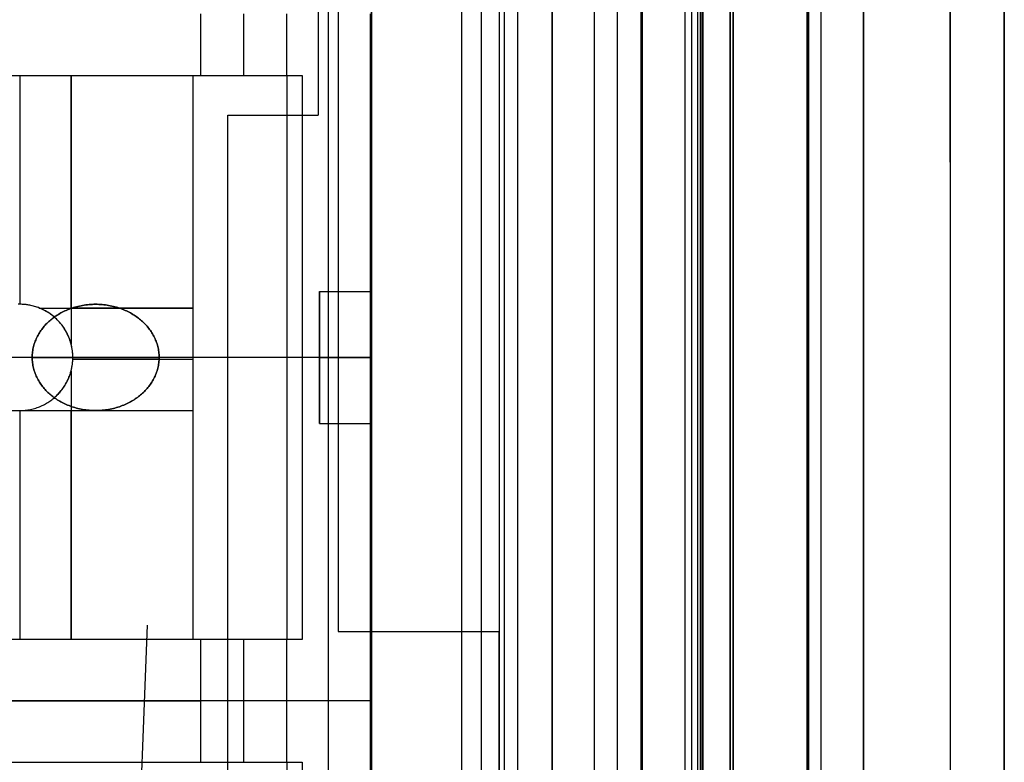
# Model space of a CAD drawing. Header units: millimetres. Extents: x -15 to 7, y 1 to 148.
# Tile 170 of 256: x 1.9 to 7.34, y 37.5 to 41.61. Entities that reach past the tile are written whole.
import ezdxf

# ---------------------------------------------------------------- set-up
doc = ezdxf.new("R2010")
doc.units = ezdxf.units.MM
doc.header["$MEASUREMENT"] = 0
doc.layers.add('Default', color=7, linetype='Continuous', true_color=0x000000)
doc.layers.add('Layer 01', color=7, linetype='Continuous', true_color=0x000000)

msp = doc.modelspace()

# ---------------------------------------------------------------- linework, layer by layer
at = {"layer": 'Default', "color": 254, "true_color": 0xcad1ee}
for points in [[(4.845, 135.6283), (4.845, 26.5854)], [(6.5659, 8.202), (6.5659, 103.3447)], [(7.345, 103.3447), (7.345, 8.202)], [(6.2552, 10.8888), (6.2552, 101.0968)], [(6.2596, 101.0968), (6.2596, 10.8888)], [(6.2639, 10.8888), (6.2639, 101.0968)], [(6.3296, 101.0968), (6.3296, 10.8888)], [(6.3296, 101.0968), (6.3296, 10.8888)], [(6.3296, 101.0968), (6.3296, 10.8888)], [(5.6639, 100.3968), (5.6639, 11.5888)], [(5.6718, 100.3968), (5.6718, 11.5888)], [(5.6796, 11.5888), (5.6796, 100.3968)], [(5.8296, 100.3968), (5.8296, 11.5888)], [(5.8296, 11.5888), (5.8296, 100.3968)], [(5.8296, 100.3968), (5.8296, 11.5888)], [(5.8296, 100.3968), (5.8296, 11.5888)], [(7.045, 40.8186), (7.045, 77.317)], [(3.845, 69.7033), (3.845, 6.956)], [(4.345, 6.9691), (4.345, 69.6979)], [(4.845, 69.6925), (4.845, 6.9822)], [(4.845, 16.8362), (4.845, 69.6596)], [(4.845, 69.6596), (4.845, 16.8362)], [(5.345, 16.8493), (5.345, 69.6465)], [(5.345, 16.8493), (5.345, 69.6465)], [(5.845, 16.8624), (5.845, 69.6334)], [(5.845, 69.6334), (5.845, 16.8624)], [(5.845, 69.6334), (5.845, 16.8624)], [(7.045, 69.4471), (7.045, 28.3391)], [(3.845, 69.3906), (3.845, 7.2574)], [(3.845, 8.1702), (3.845, 69.0779)], [(5.2055, 8.2058), (5.2055, 69.0632)], [(6.5659, 69.0485), (6.5659, 8.2414)], [(4.845, 34.8987), (4.845, 45.8149)], [(5.3373, 34.9159), (5.3373, 45.7977)], [(5.8296, 45.7805), (5.8296, 34.9331)], [(5.8296, 45.7805), (5.8296, 34.9331)], [(7.345, 25.1077), (7.345, 45.6701)]]:
    msp.add_lwpolyline(points, dxfattribs=at)
at = {"layer": 'Default', "color": 171, "true_color": 0x8080ff}
for points in [[(4.5517, 75.396), (4.5517, 27.5358)], [(4.453, 1.062), (4.453, 70.4573)], [(3.6053, 70.2941), (3.6053, 39.6519)], [(3.5503, 70.2391), (3.5503, 41.08)], [(3.6603, 69.8869), (3.6603, 38.2238)], [(4.6553, 27.6838), (4.6553, 69.6334)], [(5.6145, 69.5976), (5.6145, 27.6301)], [(5.6503, 27.6838), (5.6503, 69.6334)], [(4.5788, 69.5618), (4.5788, 27.5764)], [(5.0788, 27.5764), (5.0788, 69.5618)], [(5.5788, 69.5618), (5.5788, 27.5764)], [(3.0503, 27.5187), (3.0503, 41.08)], [(3.0503, 41.08), (3.5503, 41.08)], [(3.6603, 38.2238), (4.5503, 38.2238)], [(4.5503, 38.2238), (4.5503, 27.6838)]]:
    msp.add_lwpolyline(points, dxfattribs=at)
at = {"layer": 'Default', "color": 254, "true_color": 0xcad1ee, "extrusion": (1, 9.18631e-08, 3.28885e-14)}
msp.add_lwpolyline([(28.0939, -107.5611), (69.0673, -107.5611)], dxfattribs=at)
at = {"layer": 'Default', "color": 254, "true_color": 0xcad1ee, "extrusion": (1, 7.08442e-12, -3.80875e-12)}
msp.add_lwpolyline([(28.3508, -107.1373), (30.8168, -97.5566), (33.5938, -88.0454), (36.6788, -78.6187), (40.0677, -69.2915), (43.7555, -60.0783), (47.7361, -50.9935), (52.0027, -42.0508), (56.5475, -33.2636)], dxfattribs=at)
at = {"layer": 'Default', "color": 254, "true_color": 0xcad1ee, "extrusion": (1, 3.50798e-18, 2.26927e-17)}
msp.add_lwpolyline([(56.3713, -33.1651), (51.7164, -42.1736), (47.383, -51.2808), (43.3729, -60.4702), (39.6867, -69.7254), (36.3238, -79.03), (33.283, -88.368), (30.5617, -97.7239), (28.1565, -107.0824)], dxfattribs=at)
at = {"layer": 'Default', "color": 254, "true_color": 0xcad1ee, "extrusion": (1, 7.32421e-16, -5.3265e-16)}
msp.add_lwpolyline([(28.006, -106.8451), (30.4751, -97.2771), (33.254, -87.7785), (36.3397, -78.3644), (39.7282, -69.0494), (43.4143, -59.8483), (47.3922, -50.775), (51.6551, -41.8434), (56.1952, -33.0667)], dxfattribs=at)
at = {"layer": 'Default', "color": 254, "true_color": 0xcad1ee, "extrusion": (1, 1.22666e-11, 3.21002e-11)}
msp.add_lwpolyline([(27.763, -106.7865), (30.2343, -97.2098), (33.0158, -87.7026), (36.1044, -78.2799), (39.4961, -68.9565), (43.1857, -59.747), (47.1674, -50.6655), (51.4344, -41.7259), (55.9788, -32.9413)], dxfattribs=at)
at = {"layer": 'Default', "color": 171, "true_color": 0x8080ff, "extrusion": (0.999666, 0.017371, -0.019158)}
for points in [[(32.2303, -94.5791), (41.0208, -104.2705)], [(41.0121, -104.261), (38.1544, -101.1104)]]:
    msp.add_lwpolyline(points, dxfattribs=at)
at = {"layer": 'Default', "color": 254, "true_color": 0xcad1ee, "extrusion": (0, 1, 0)}
for points in [[(-4.845, -30.8901), (-5.8296, -30.8557)], [(-6.5659, -107.5862), (-3.845, -107.6575)], [(-3.845, -107.038), (-4.845, -107.0118)]]:
    msp.add_lwpolyline(points, dxfattribs=at)
at = {"layer": 'Default', "color": 254, "true_color": 0xcad1ee, "extrusion": (-1.92762e-13, 1, 1.37353e-12)}
msp.add_lwpolyline([(-6.745, -107.5611), (-6.7223, -107.5666), (-6.6996, -107.5714), (-6.677, -107.5755), (-6.6545, -107.579), (-6.6321, -107.5817), (-6.6099, -107.5839), (-6.5878, -107.5853), (-6.5659, -107.5862)], dxfattribs=at)
at = {"layer": 'Default', "color": 254, "true_color": 0xcad1ee, "extrusion": (1, 0, 0)}
msp.add_lwpolyline([(38.3296, -107.6575), (38.3296, -107.038)], dxfattribs=at)
at = {"layer": 'Default', "color": 171, "true_color": 0x8080ff, "extrusion": (1, 0, 0)}
msp.add_lwpolyline([(38.2238, -101.2118), (32.294, -94.6721)], dxfattribs=at)
at = {"layer": 'Default', "color": 171, "true_color": 0x8080ff, "extrusion": (0.999666, -0.017371, 0.019158)}
msp.add_lwpolyline([(38.2971, -101.2677), (32.3642, -94.7268)], dxfattribs=at)
at = {"layer": 'Default', "color": 171, "true_color": 0x8080ff, "extrusion": (0, 1, 0)}
msp.add_lwpolyline([(-4.453, -106.8618), (-4.5788, -103.2618)], dxfattribs=at)
at = {"layer": 'Layer 01'}
for points in [[(2.9016, 41.2995), (2.9016, 41.6394)], [(3.1392, 41.2995), (3.1392, 41.6394)], [(3.3767, 41.2995), (3.3767, 41.6394)], [(3.3767, 41.2995), (3.3767, 41.6394)], [(3.3767, 41.2995), (3.3767, 41.6394)], [(3.608, 37.8394), (3.608, 41.6394)], [(3.8392, 37.8394), (3.8392, 41.6394)], [(3.8392, 37.8394), (3.8392, 41.6394)], [(3.8392, 37.8394), (3.8392, 41.6394)], [(-0.2635, 41.2995), (3.3767, 41.2995)], [(-0.2635, 41.2995), (2.9016, 41.2995)], [(-0.2635, 41.2995), (2.8568, 41.2995)], [(-0.2635, 41.2995), (2.8568, 41.2995)], [(1.6168, 41.2995), (2.1844, 41.2995)], [(1.9006, 41.2995), (1.9006, 40.0333)], [(2.1844, 40.0126), (2.1844, 41.2995)], [(2.1844, 41.2995), (2.8568, 41.2995)], [(2.1844, 41.2995), (2.1844, 40.0126)], [(2.8568, 41.2995), (2.8568, 40.0126)], [(2.8568, 41.2995), (2.8568, 38.1792)], [(2.8568, 41.2995), (2.8568, 38.1792)], [(3.3767, 41.2995), (3.3767, 38.1792)], [(3.3767, 41.2995), (3.4626, 41.2995)], [(3.4626, 41.2995), (3.4626, 38.1792)], [(3.5576, 39.3744), (3.5576, 40.1043)], [(3.5576, 40.1043), (3.8392, 40.1043)], [(3.5576, 40.1043), (3.8392, 40.1043)], [(3.5576, 40.1043), (3.5576, 39.3744)], [(3.5576, 40.1043), (3.8392, 40.1043)], [(3.5576, 39.3744), (3.5576, 40.1043)], [(3.8392, 40.1043), (3.8392, 39.3744)], [(3.8392, 39.3744), (3.8392, 40.1043)], [(1.8922, 39.4455), (1.8998, 39.4454), (1.9074, 39.4455), (1.915, 39.4458), (1.9226, 39.4463), (1.9302, 39.447), (1.9377, 39.4479), (1.9452, 39.449), (1.9526, 39.4502), (1.96, 39.4517), (1.9674, 39.4533), (1.9746, 39.4551), (1.9818, 39.4571), (1.989, 39.4593), (1.996, 39.4616), (2.003, 39.4641), (2.0098, 39.4668), (2.0165, 39.4696), (2.0232, 39.4726), (2.0297, 39.4757), (2.0361, 39.479), (2.0424, 39.4824), (2.0486, 39.4859), (2.0547, 39.4895), (2.0606, 39.4933), (2.0664, 39.4972), (2.072, 39.5012), (2.0775, 39.5052), (2.0829, 39.5094), (2.0881, 39.5137), (2.0932, 39.518), (2.0982, 39.5225), (2.103, 39.527), (2.1076, 39.5315), (2.1122, 39.5362), (2.1167, 39.541), (2.1211, 39.546), (2.1255, 39.551), (2.1297, 39.5563), (2.1339, 39.5617), (2.138, 39.5672), (2.142, 39.5728), (2.1459, 39.5786), (2.1496, 39.5845), (2.1533, 39.5906), (2.1568, 39.5967), (2.1602, 39.603), (2.1635, 39.6094), (2.1666, 39.616), (2.1695, 39.6226), (2.1724, 39.6294), (2.175, 39.6362), (2.1775, 39.6432), (2.1799, 39.6502), (2.182, 39.6573), (2.184, 39.6645), (2.1859, 39.6718), (2.1875, 39.6791), (2.1889, 39.6865), (2.1902, 39.694), (2.1913, 39.7015), (2.1922, 39.709), (2.1928, 39.7166), (2.1933, 39.7241), (2.1936, 39.7317), (2.1937, 39.7394), (2.1936, 39.747), (2.1933, 39.7546), (2.1928, 39.7621), (2.1922, 39.7697), (2.1913, 39.7772), (2.1902, 39.7847), (2.1889, 39.7922), (2.1875, 39.7996), (2.1859, 39.8069), (2.184, 39.8142), (2.182, 39.8214), (2.1799, 39.8285), (2.1775, 39.8355), (2.175, 39.8425), (2.1724, 39.8493), (2.1695, 39.8561), (2.1666, 39.8627), (2.1635, 39.8693), (2.1602, 39.8757), (2.1568, 39.882), (2.1533, 39.8881), (2.1496, 39.8942), (2.1459, 39.9001), (2.142, 39.9059), (2.138, 39.9115), (2.1339, 39.9171), (2.1297, 39.9224), (2.1255, 39.9277), (2.1211, 39.9328), (2.1167, 39.9377), (2.1122, 39.9425), (2.1076, 39.9472), (2.103, 39.9517), (2.0982, 39.9562), (2.0932, 39.9607), (2.0881, 39.965), (2.0829, 39.9693), (2.0775, 39.9735), (2.072, 39.9775), (2.0664, 39.9815), (2.0606, 39.9854), (2.0547, 39.9892), (2.0486, 39.9928), (2.0424, 39.9963), (2.0361, 39.9997), (2.0297, 40.003), (2.0232, 40.0061), (2.0165, 40.0091), (2.0098, 40.0119), (2.003, 40.0146), (1.996, 40.0171), (1.989, 40.0194), (1.9818, 40.0216), (1.9746, 40.0236), (1.9674, 40.0254), (1.96, 40.027), (1.9526, 40.0285), (1.9452, 40.0297), (1.9377, 40.0308), (1.9302, 40.0317), (1.9226, 40.0324), (1.915, 40.0329), (1.9074, 40.0332), (1.8998, 40.0333), (1.8922, 40.0332)], [(2.008, 40.0126), (2.0017, 40.015), (1.9953, 40.0173), (1.9888, 40.0195), (1.9822, 40.0215), (1.9756, 40.0233), (1.9689, 40.025), (1.9622, 40.0266), (1.9554, 40.028), (1.9485, 40.0292), (1.9417, 40.0303), (1.9347, 40.0312), (1.9278, 40.0319), (1.9208, 40.0325), (1.9138, 40.0329), (1.9068, 40.0332), (1.8998, 40.0333), (1.8928, 40.0332)], [(2.1844, 39.8128), (2.1831, 39.8178), (2.1816, 39.8228), (2.1801, 39.8277), (2.1785, 39.8326), (2.1751, 39.8423), (2.1714, 39.8517), (2.1674, 39.861), (2.163, 39.8701), (2.1585, 39.8789), (2.1536, 39.8875), (2.1486, 39.8959), (2.1433, 39.904), (2.1377, 39.9119), (2.132, 39.9195), (2.1262, 39.9268), (2.1201, 39.9339), (2.114, 39.9407), (2.1076, 39.9472), (2.1026, 39.9521), (2.0974, 39.9569), (2.092, 39.9617), (2.0865, 39.9664), (2.0808, 39.9709), (2.0749, 39.9754), (2.0689, 39.9798), (2.0627, 39.984), (2.0564, 39.9881), (2.0499, 39.9921), (2.0433, 39.9959), (2.0365, 39.9996), (2.0296, 40.0031), (2.0225, 40.0064), (2.0153, 40.0096), (2.008, 40.0126)], [(2.008, 40.0126), (2.1844, 40.0126)], [(2.1844, 40.0126), (2.1844, 39.8128)], [(2.1844, 40.0126), (2.8568, 40.0126)], [(2.8568, 40.0126), (2.1844, 40.0126)], [(2.8568, 40.0126), (2.8568, 39.4451)], [(2.1844, 39.6659), (2.1866, 39.6749), (2.1884, 39.6839), (2.19, 39.693), (2.1914, 39.7022), (2.1924, 39.7114), (2.1931, 39.7207), (2.1936, 39.73), (2.1937, 39.7394), (2.1936, 39.7487), (2.1931, 39.758), (2.1924, 39.7673), (2.1914, 39.7765), (2.19, 39.7857), (2.1884, 39.7948), (2.1866, 39.8038), (2.1844, 39.8128)], [(1.9688, 39.7394), (-0.0118, 39.7394)], [(3.8392, 39.7394), (0.3516, 39.7394)], [(1.9688, 39.7394), (2.6708, 39.7394)], [(2.1935, 39.7288), (2.8568, 39.7288)], [(2.8568, 39.7394), (2.1937, 39.7394)], [(3.3767, 39.7394), (2.6708, 39.7394)], [(3.5576, 39.7394), (3.8392, 39.7394)], [(3.5576, 39.7394), (3.8392, 39.7394)], [(2.1076, 39.5315), (2.114, 39.538), (2.1201, 39.5448), (2.1262, 39.5519), (2.132, 39.5592), (2.1377, 39.5668), (2.1433, 39.5747), (2.1486, 39.5828), (2.1536, 39.5912), (2.1585, 39.5998), (2.163, 39.6086), (2.1674, 39.6177), (2.1714, 39.627), (2.1751, 39.6365), (2.1785, 39.6461), (2.1801, 39.651), (2.1816, 39.6559), (2.1831, 39.6609), (2.1844, 39.6659)], [(2.1844, 39.6659), (2.1844, 39.4451)], [(1.8998, 39.4453), (1.9074, 39.4454), (1.915, 39.4457), (1.9226, 39.4462), (1.9302, 39.4469), (1.9377, 39.4478), (1.9452, 39.4488), (1.9526, 39.4501), (1.96, 39.4516), (1.9674, 39.4532), (1.9746, 39.455), (1.9818, 39.457), (1.989, 39.4592), (1.996, 39.4616), (2.003, 39.4641), (2.0098, 39.4667), (2.0165, 39.4696), (2.0232, 39.4726), (2.0297, 39.4757), (2.0361, 39.4789), (2.0424, 39.4823), (2.0486, 39.4859), (2.0547, 39.4895), (2.0606, 39.4933), (2.0664, 39.4972), (2.072, 39.5012), (2.0775, 39.5052), (2.0829, 39.5094), (2.0881, 39.5137), (2.0932, 39.518), (2.0982, 39.5225), (2.103, 39.527), (2.1076, 39.5315)], [(1.6168, 39.4451), (1.8998, 39.4453)], [(1.8922, 39.4454), (1.8998, 39.4453)], [(1.8998, 39.4453), (2.1844, 39.4451)], [(1.9006, 39.4451), (1.9006, 38.1792)], [(1.9006, 39.4451), (1.9006, 39.4451)], [(2.1844, 39.4451), (2.1844, 38.1792)], [(2.1844, 39.4451), (2.8568, 39.4451)], [(2.1844, 38.1792), (2.1844, 39.4451)], [(2.1844, 39.4451), (2.8568, 39.4451)], [(2.8568, 39.4451), (2.8568, 38.1792)], [(3.5576, 39.3744), (3.8392, 39.3744)], [(3.5576, 39.3744), (3.8392, 39.3744)], [(3.5576, 39.3744), (3.8392, 39.3744)], [(2.9016, 38.1792), (-0.2635, 38.1792)], [(3.3767, 38.1792), (-0.2635, 38.1792)], [(2.8568, 38.1792), (-0.2635, 38.1792)], [(2.8568, 38.1792), (-0.2635, 38.1792)], [(2.1844, 38.1792), (1.6168, 38.1792)], [(2.8568, 38.1792), (2.1844, 38.1792)], [(2.9016, 37.8394), (2.9016, 38.1792)], [(3.1392, 37.8394), (3.1392, 38.1792)], [(3.3767, 37.8394), (3.3767, 38.1792)], [(3.3767, 37.8394), (3.3767, 38.1792)], [(3.4626, 38.1792), (3.3767, 38.1792)], [(3.3767, 37.8394), (3.3767, 38.1792)], [(3.8392, 37.8394), (-4.1566, 37.8394)], [(3.8392, 37.8394), (-4.1566, 37.8394)], [(3.8392, 37.8394), (-3.9765, 37.8394)], [(3.8392, 37.8394), (-3.9765, 37.8394)], [(-3.1984, 37.8394), (2.9016, 37.8394)], [(-3.1984, 37.8394), (2.9016, 37.8394)], [(2.9016, 37.4995), (2.9016, 37.8394)], [(3.1392, 37.4995), (3.1392, 37.8394)], [(3.3767, 37.4995), (3.3767, 37.8394)], [(3.3767, 37.4995), (3.3767, 37.8394)], [(3.3767, 37.4995), (3.3767, 37.8394)], [(3.608, 34.0394), (3.608, 37.8394)], [(3.8392, 34.0394), (3.8392, 37.8394)], [(3.8392, 34.0394), (3.8392, 37.8394)], [(3.8392, 34.0394), (3.8392, 37.8394)], [(-0.2635, 37.4995), (3.3767, 37.4995)], [(-0.2635, 37.4995), (2.9016, 37.4995)], [(3.3767, 37.4995), (3.3767, 34.3792)], [(3.3767, 37.4995), (3.4626, 37.4995)], [(3.4626, 37.4995), (3.4626, 34.3792)]]:
    msp.add_lwpolyline(points, dxfattribs=at)
at = {"layer": 'Layer 01', "extrusion": (1, 0, 0)}
for points in [[(41.2995, -8.1363), (41.2995, -7.8343)], [(41.2995, -7.8343), (41.2995, -12.457)], [(41.2995, -9.1301), (41.2995, -9.3428)], [(40.1043, -21.1939), (40.1043, -20.4639)], [(40.1043, -20.4639), (40.1043, -21.1939)], [(40.0126, -7.8343), (40.0126, -8.1363)], [(40.0126, -7.8343), (40.0126, -8.1363)], [(39.9472, -8.9756), (39.9472, -9.3428)], [(39.9472, -8.1363), (39.9472, -12.457)], [(39.9472, -8.9756), (39.9472, -9.3428)], [(39.7394, -8.1363), (39.7394, -12.457)], [(39.7394, -21.1939), (39.7394, -20.4639)], [(39.7394, -9.3448), (39.7394, -20.4639)], [(39.7394, -21.1939), (39.7394, -21.838)], [(39.5315, -8.9756), (39.5315, -9.3428)], [(39.5315, -8.1363), (39.5315, -12.457)], [(39.5315, -8.9756), (39.5315, -9.3428)], [(39.4451, -8.1363), (39.4451, -7.8343)], [(39.4451, -8.1363), (39.4451, -7.8343)], [(39.3744, -20.4639), (39.3744, -21.1939)], [(39.3744, -21.1939), (39.3744, -20.4639)], [(38.1792, -7.8343), (38.1792, -8.1363)], [(38.1792, -7.8343), (38.1792, -12.457)], [(38.1792, -9.3428), (38.1792, -9.1301)], [(37.8394, -9.1301), (37.8394, -9.3428)], [(37.8394, -9.1301), (37.8394, -9.3428)], [(37.8394, -9.3448), (37.8394, -21.838)], [(37.8394, -9.3448), (37.8394, -21.838)], [(37.4995, -9.1301), (37.4995, -9.3428)]]:
    msp.add_lwpolyline(points, dxfattribs=at)
at = {"layer": 'Layer 01', "extrusion": (0, 1, 0)}
for points in [[(-2.9016, -8.9756), (-3.3767, -9.1301)], [(-3.3767, -9.3428), (-3.4626, -9.3431)], [(-3.4626, -9.3431), (-3.8392, -9.3448)], [(-3.3767, -9.1301), (-2.9016, -8.9756)], [(-2.9016, -8.9756), (-3.3767, -9.1301)], [(-2.9016, -8.9756), (-3.3767, -9.1301)], [(-3.3767, -9.3428), (-3.8392, -9.3448)], [(-3.3767, -9.3428), (-3.8392, -9.3448)], [(-2.9016, -8.9756), (-3.3767, -9.1301)]]:
    msp.add_lwpolyline(points, dxfattribs=at)
at = {"layer": 'Layer 01'}
for points in [[(2.568, 39.5315), (2.5734, 39.5362), (2.5788, 39.541), (2.5841, 39.546), (2.5893, 39.551), (2.5944, 39.5563), (2.5994, 39.5617), (2.6042, 39.5672), (2.609, 39.5728), (2.6136, 39.5786), (2.6181, 39.5845), (2.6225, 39.5906), (2.6267, 39.5967), (2.6307, 39.603), (2.6346, 39.6094), (2.6384, 39.616), (2.6419, 39.6226), (2.6453, 39.6294), (2.6485, 39.6362), (2.6515, 39.6432), (2.6542, 39.6502), (2.6568, 39.6573), (2.6592, 39.6645), (2.6614, 39.6718), (2.6633, 39.6791), (2.6651, 39.6865), (2.6666, 39.694), (2.6679, 39.7015), (2.6689, 39.709), (2.6697, 39.7166), (2.6703, 39.7241), (2.6707, 39.7317), (2.6708, 39.7394), (2.6707, 39.747), (2.6703, 39.7546), (2.6697, 39.7621), (2.6689, 39.7697), (2.6679, 39.7772), (2.6666, 39.7847), (2.6651, 39.7922), (2.6633, 39.7996), (2.6614, 39.8069), (2.6592, 39.8142), (2.6568, 39.8214), (2.6542, 39.8285), (2.6515, 39.8355), (2.6485, 39.8425), (2.6453, 39.8493), (2.6419, 39.8561), (2.6384, 39.8627), (2.6346, 39.8693), (2.6307, 39.8757), (2.6267, 39.882), (2.6225, 39.8881), (2.6181, 39.8942), (2.6136, 39.9001), (2.609, 39.9059), (2.6042, 39.9115), (2.5994, 39.9171), (2.5944, 39.9224), (2.5893, 39.9277), (2.5841, 39.9328), (2.5788, 39.9377), (2.5734, 39.9425), (2.568, 39.9472), (2.5624, 39.9517), (2.5567, 39.9562), (2.5508, 39.9607), (2.5447, 39.965), (2.5384, 39.9693), (2.532, 39.9735), (2.5254, 39.9775), (2.5187, 39.9815), (2.5118, 39.9854), (2.5047, 39.9892), (2.4975, 39.9928), (2.4901, 39.9963), (2.4826, 39.9997), (2.4749, 40.003), (2.4671, 40.0061), (2.4592, 40.0091), (2.4511, 40.0119), (2.443, 40.0146), (2.4347, 40.0171), (2.4263, 40.0194), (2.4178, 40.0216), (2.4092, 40.0236), (2.4005, 40.0254), (2.3917, 40.027), (2.3829, 40.0285), (2.374, 40.0297), (2.365, 40.0308), (2.3561, 40.0317), (2.347, 40.0324), (2.338, 40.0329), (2.3289, 40.0332), (2.3198, 40.0333), (2.3107, 40.0332), (2.3016, 40.0329), (2.2926, 40.0324), (2.2836, 40.0317), (2.2746, 40.0308), (2.2656, 40.0297), (2.2567, 40.0285), (2.2479, 40.027), (2.2391, 40.0254), (2.2304, 40.0236), (2.2218, 40.0216), (2.2133, 40.0194), (2.2049, 40.0171), (2.1966, 40.0146), (2.1885, 40.0119), (2.1804, 40.0091), (2.1725, 40.0061), (2.1647, 40.003), (2.157, 39.9997), (2.1495, 39.9963), (2.1421, 39.9928), (2.1349, 39.9892), (2.1278, 39.9854), (2.1209, 39.9815), (2.1142, 39.9775), (2.1076, 39.9735), (2.1012, 39.9693), (2.0949, 39.965), (2.0889, 39.9607), (2.0829, 39.9562), (2.0772, 39.9517), (2.0716, 39.9472), (2.0662, 39.9425), (2.0608, 39.9377), (2.0555, 39.9328), (2.0503, 39.9277), (2.0452, 39.9224), (2.0403, 39.9171), (2.0354, 39.9115), (2.0306, 39.9059), (2.026, 39.9001), (2.0215, 39.8942), (2.0171, 39.8881), (2.0129, 39.882), (2.0089, 39.8757), (2.005, 39.8693), (2.0013, 39.8627), (1.9977, 39.8561), (1.9943, 39.8493), (1.9912, 39.8425), (1.9882, 39.8355), (1.9854, 39.8285), (1.9828, 39.8214), (1.9804, 39.8142), (1.9782, 39.8069), (1.9763, 39.7996), (1.9746, 39.7922), (1.973, 39.7847), (1.9718, 39.7772), (1.9707, 39.7697), (1.9699, 39.7621), (1.9693, 39.7546), (1.969, 39.747), (1.9688, 39.7394), (1.969, 39.7317), (1.9693, 39.7241), (1.9699, 39.7166), (1.9707, 39.709), (1.9718, 39.7015), (1.973, 39.694), (1.9746, 39.6865), (1.9763, 39.6791), (1.9782, 39.6718), (1.9804, 39.6645), (1.9828, 39.6573), (1.9854, 39.6502), (1.9882, 39.6432), (1.9912, 39.6362), (1.9943, 39.6294), (1.9977, 39.6226), (2.0013, 39.616), (2.005, 39.6094), (2.0089, 39.603), (2.0129, 39.5967), (2.0171, 39.5906), (2.0215, 39.5845), (2.026, 39.5786), (2.0306, 39.5728), (2.0354, 39.5672), (2.0403, 39.5617), (2.0452, 39.5563), (2.0503, 39.551), (2.0555, 39.546), (2.0608, 39.541), (2.0662, 39.5362), (2.0716, 39.5315), (2.0772, 39.527), (2.0829, 39.5225), (2.0889, 39.518), (2.0949, 39.5137), (2.1012, 39.5094), (2.1076, 39.5052), (2.1142, 39.5012), (2.1209, 39.4972), (2.1278, 39.4933), (2.1349, 39.4895), (2.1421, 39.4859), (2.1495, 39.4824), (2.157, 39.479), (2.1647, 39.4757), (2.1725, 39.4726), (2.1804, 39.4696), (2.1885, 39.4668), (2.1966, 39.4641), (2.2049, 39.4616), (2.2133, 39.4593), (2.2218, 39.4571), (2.2304, 39.4551), (2.2391, 39.4533), (2.2479, 39.4517), (2.2567, 39.4502), (2.2656, 39.449), (2.2746, 39.4479), (2.2836, 39.447), (2.2926, 39.4463), (2.3016, 39.4458), (2.3107, 39.4455), (2.3198, 39.4454), (2.3289, 39.4455), (2.338, 39.4458), (2.347, 39.4463), (2.3561, 39.447), (2.365, 39.4479), (2.374, 39.449), (2.3829, 39.4502), (2.3917, 39.4517), (2.4005, 39.4533), (2.4092, 39.4551), (2.4178, 39.4571), (2.4263, 39.4593), (2.4347, 39.4616), (2.443, 39.4641), (2.4511, 39.4668), (2.4592, 39.4696), (2.4671, 39.4726), (2.4749, 39.4757), (2.4826, 39.479), (2.4901, 39.4824), (2.4975, 39.4859), (2.5047, 39.4895), (2.5118, 39.4933), (2.5187, 39.4972), (2.5254, 39.5012), (2.532, 39.5052), (2.5384, 39.5094), (2.5447, 39.5137), (2.5508, 39.518), (2.5567, 39.5225), (2.5624, 39.527)], [(2.568, 39.5315), (2.5624, 39.527), (2.5567, 39.5225), (2.5508, 39.518), (2.5447, 39.5137), (2.5384, 39.5094), (2.532, 39.5052), (2.5254, 39.5012), (2.5187, 39.4972), (2.5118, 39.4933), (2.5047, 39.4895), (2.4975, 39.4859), (2.4901, 39.4824), (2.4826, 39.479), (2.4749, 39.4757), (2.4671, 39.4726), (2.4592, 39.4696), (2.4511, 39.4668), (2.443, 39.4641), (2.4347, 39.4616), (2.4263, 39.4593), (2.4178, 39.4571), (2.4092, 39.4551), (2.4005, 39.4533), (2.3917, 39.4517), (2.3829, 39.4502), (2.374, 39.449), (2.365, 39.4479), (2.3561, 39.447), (2.347, 39.4463), (2.338, 39.4458), (2.3289, 39.4455), (2.3198, 39.4454), (2.3107, 39.4455), (2.3016, 39.4458), (2.2926, 39.4463), (2.2836, 39.447), (2.2746, 39.4479), (2.2656, 39.449), (2.2567, 39.4502), (2.2479, 39.4517), (2.2391, 39.4533), (2.2304, 39.4551), (2.2218, 39.4571), (2.2133, 39.4593), (2.2049, 39.4616), (2.1966, 39.4641), (2.1885, 39.4668), (2.1804, 39.4696), (2.1725, 39.4726), (2.1647, 39.4757), (2.157, 39.479), (2.1495, 39.4824), (2.1421, 39.4859), (2.1349, 39.4895), (2.1278, 39.4933), (2.1209, 39.4972), (2.1142, 39.5012), (2.1076, 39.5052), (2.1012, 39.5094), (2.0949, 39.5137), (2.0889, 39.518), (2.0829, 39.5225), (2.0772, 39.527), (2.0716, 39.5315), (2.0662, 39.5362), (2.0608, 39.541), (2.0555, 39.546), (2.0503, 39.551), (2.0452, 39.5563), (2.0403, 39.5617), (2.0354, 39.5672), (2.0306, 39.5728), (2.026, 39.5786), (2.0215, 39.5845), (2.0171, 39.5906), (2.0129, 39.5967), (2.0089, 39.603), (2.005, 39.6094), (2.0013, 39.616), (1.9977, 39.6226), (1.9943, 39.6294), (1.9912, 39.6362), (1.9882, 39.6432), (1.9854, 39.6502), (1.9828, 39.6573), (1.9804, 39.6645), (1.9782, 39.6718), (1.9763, 39.6791), (1.9746, 39.6865), (1.973, 39.694), (1.9718, 39.7015), (1.9707, 39.709), (1.9699, 39.7166), (1.9693, 39.7241), (1.969, 39.7317), (1.9688, 39.7394), (1.969, 39.747), (1.9693, 39.7546), (1.9699, 39.7621), (1.9707, 39.7697), (1.9718, 39.7772), (1.973, 39.7847), (1.9746, 39.7922), (1.9763, 39.7996), (1.9782, 39.8069), (1.9804, 39.8142), (1.9828, 39.8214), (1.9854, 39.8285), (1.9882, 39.8355), (1.9912, 39.8425), (1.9943, 39.8493), (1.9977, 39.8561), (2.0013, 39.8627), (2.005, 39.8693), (2.0089, 39.8757), (2.0129, 39.882), (2.0171, 39.8881), (2.0215, 39.8942), (2.026, 39.9001), (2.0306, 39.9059), (2.0354, 39.9115), (2.0403, 39.9171), (2.0452, 39.9224), (2.0503, 39.9277), (2.0555, 39.9328), (2.0608, 39.9377), (2.0662, 39.9425), (2.0716, 39.9472), (2.0772, 39.9517), (2.0829, 39.9562), (2.0889, 39.9607), (2.0949, 39.965), (2.1012, 39.9693), (2.1076, 39.9735), (2.1142, 39.9775), (2.1209, 39.9815), (2.1278, 39.9854), (2.1349, 39.9892), (2.1421, 39.9928), (2.1495, 39.9963), (2.157, 39.9997), (2.1647, 40.003), (2.1725, 40.0061), (2.1804, 40.0091), (2.1885, 40.0119), (2.1966, 40.0146), (2.2049, 40.0171), (2.2133, 40.0194), (2.2218, 40.0216), (2.2304, 40.0236), (2.2391, 40.0254), (2.2479, 40.027), (2.2567, 40.0285), (2.2656, 40.0297), (2.2746, 40.0308), (2.2836, 40.0317), (2.2926, 40.0324), (2.3016, 40.0329), (2.3107, 40.0332), (2.3198, 40.0333), (2.3289, 40.0332), (2.338, 40.0329), (2.347, 40.0324), (2.3561, 40.0317), (2.365, 40.0308), (2.374, 40.0297), (2.3829, 40.0285), (2.3917, 40.027), (2.4005, 40.0254), (2.4092, 40.0236), (2.4178, 40.0216), (2.4263, 40.0194), (2.4347, 40.0171), (2.443, 40.0146), (2.4511, 40.0119), (2.4592, 40.0091), (2.4671, 40.0061), (2.4749, 40.003), (2.4826, 39.9997), (2.4901, 39.9963), (2.4975, 39.9928), (2.5047, 39.9892), (2.5118, 39.9854), (2.5187, 39.9815), (2.5254, 39.9775), (2.532, 39.9735), (2.5384, 39.9693), (2.5447, 39.965), (2.5508, 39.9607), (2.5567, 39.9562), (2.5624, 39.9517), (2.568, 39.9472), (2.5734, 39.9425), (2.5788, 39.9377), (2.5841, 39.9328), (2.5893, 39.9277), (2.5944, 39.9224), (2.5994, 39.9171), (2.6042, 39.9115), (2.609, 39.9059), (2.6136, 39.9001), (2.6181, 39.8942), (2.6225, 39.8881), (2.6267, 39.882), (2.6307, 39.8757), (2.6346, 39.8693), (2.6384, 39.8627), (2.6419, 39.8561), (2.6453, 39.8493), (2.6485, 39.8425), (2.6515, 39.8355), (2.6542, 39.8285), (2.6568, 39.8214), (2.6592, 39.8142), (2.6614, 39.8069), (2.6633, 39.7996), (2.6651, 39.7922), (2.6666, 39.7847), (2.6679, 39.7772), (2.6689, 39.7697), (2.6697, 39.7621), (2.6703, 39.7546), (2.6707, 39.747), (2.6708, 39.7394), (2.6707, 39.7317), (2.6703, 39.7241), (2.6697, 39.7166), (2.6689, 39.709), (2.6679, 39.7015), (2.6666, 39.694), (2.6651, 39.6865), (2.6633, 39.6791), (2.6614, 39.6718), (2.6592, 39.6645), (2.6568, 39.6573), (2.6542, 39.6502), (2.6515, 39.6432), (2.6485, 39.6362), (2.6453, 39.6294), (2.6419, 39.6226), (2.6384, 39.616), (2.6346, 39.6094), (2.6307, 39.603), (2.6267, 39.5967), (2.6225, 39.5906), (2.6181, 39.5845), (2.6136, 39.5786), (2.609, 39.5728), (2.6042, 39.5672), (2.5994, 39.5617), (2.5944, 39.5563), (2.5893, 39.551), (2.5841, 39.546), (2.5788, 39.541), (2.5734, 39.5362)]]:
    msp.add_lwpolyline(points, close=True, dxfattribs=at)

doc.saveas('drawing.dxf')
